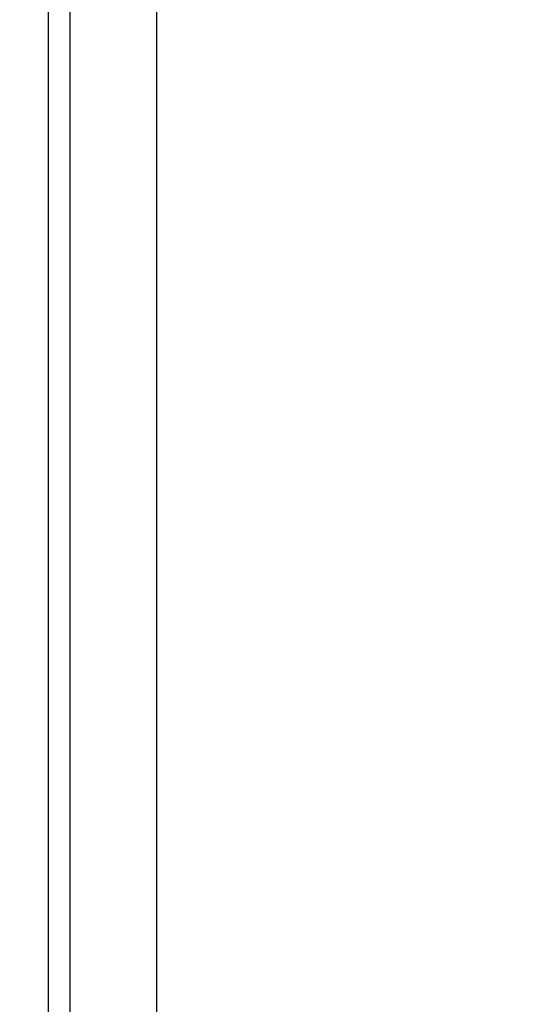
# Model space of a CAD drawing. Header units: inches. Extents: x 0 to 160, y -11 to 104.
# Tile 83 of 121: x 113.237 to 113.561, y 55.221 to 55.864. Entities that reach past the tile are written whole.
import ezdxf

# ---------------------------------------------------------------- set-up
doc = ezdxf.new("R2010")
doc.units = ezdxf.units.IN
doc.header["$LTSCALE"] = 9.614827
doc.header["$MEASUREMENT"] = 0
for name, color, linetype, lineweight in [('Dimensions(ANSI)', 7, 'Continuous', 25), ('Visible Edges(ANSI)', 7, 'Continuous', 25), ('Visible Tangent Edges(ANSI)', 7, 'Continuous', 25)]:
    doc.layers.add(name, color=color, linetype=linetype, lineweight=lineweight)
doc.styles.add('Dimension-ANSI', font='arialbd.ttf')
doc.dimstyles.new('INCH-ANSI', dxfattribs={"dimscale": 9.614827, "dimtxt": 0.12, "dimasz": 0.098425, "dimexe": 0.04, "dimexo": 0.04, "dimgap": 0.031496, "dimtad": 0, "dimtih": 1, "dimtoh": 1, "dimdec": 3, "dimzin": 0, "dimdsep": 46, "dimtxsty": 'Dimension-ANSI', "dimcen": 0.09, "dimdle": 0.312, "dimclrd": 179, "dimclre": 179, "dimclrt": 7, "dimadec": 1, "dimazin": 0, "dimtfac": 1, "dimtdec": 3, "dimtofl": 0, "dimtmove": 0, "dimatfit": 3, "dimfxl": 1, "dimtolj": 1, "dimtzin": 4, "dimlwd": 25, "dimlwe": 25, "dimarcsym": 0})

# ---------------------------------------------------------------- blocks, each defined once
blk = doc.blocks.new('*D20')
at = {"layer": 'Defpoints', "color": 0, "linetype": 'Continuous', "transparency": 16777216}
for p in [(113.69783, 89.07304), (114.8965, 89.07304), (112.74344, 22.01286)]:
    blk.add_point(p, dxfattribs=at)
at = {"layer": 'Dimensions(ANSI)', "color": 179, "linetype": 'Continuous', "lineweight": 25, "true_color": 0x262658, "transparency": 16777216}
blk.add_line((114.08242, 89.07304), (114.8965, 89.07304), dxfattribs=at)
at = {"layer": 'Dimensions(ANSI)', "color": 7, "linetype": 'Continuous', "lineweight": 25, "transparency": 16777216, "insert": (117.62494, 89.07304), "char_height": 1.153779, "attachment_point": 5, "style": 'Dimension-ANSI'}
blk.add_mtext('\\A1;46.375', dxfattribs=at)

msp = doc.modelspace()

# ---------------------------------------------------------------- linework, layer by layer
at = {"layer": 'Visible Edges(ANSI)'}
msp.add_line((113.25534, 54.75992), (113.25534, 56.32598), dxfattribs=at)
at = {"layer": 'Visible Tangent Edges(ANSI)'}
for p, q in [((113.32566, 56.25297), (113.32566, 54.83293)), ((113.26918, 56.18342), (113.26918, 54.90248))]:
    msp.add_line(p, q, dxfattribs=at)

# ---------------------------------------------------------------- dimensions: what is measured, and where the dimension line sits
at = {"layer": 'Dimensions(ANSI)', "color": 179, "linetype": 'Continuous', "lineweight": 25, "true_color": 0x262658}
dim = msp.add_ordinate_dim(feature_location=(113.69783, 89.07304), offset=(1.19867, 0), dtype=0, origin=(112.74344, 22.01286), dimstyle='INCH-ANSI', override={"dimgap": 0.031496, "dimtad": 0, "dimdec": 3, "dimlfac": 0.691543, "dimtol": 0, "dimlim": 0, "dimtp": 0, "dimtm": 0, "dimtdec": 3}, dxfattribs=at)
dim.commit()
dim.dimension.update_dxf_attribs({"geometry": '*D20', "text_midpoint": (117.62494, 89.07304)})

doc.saveas('drawing.dxf')
